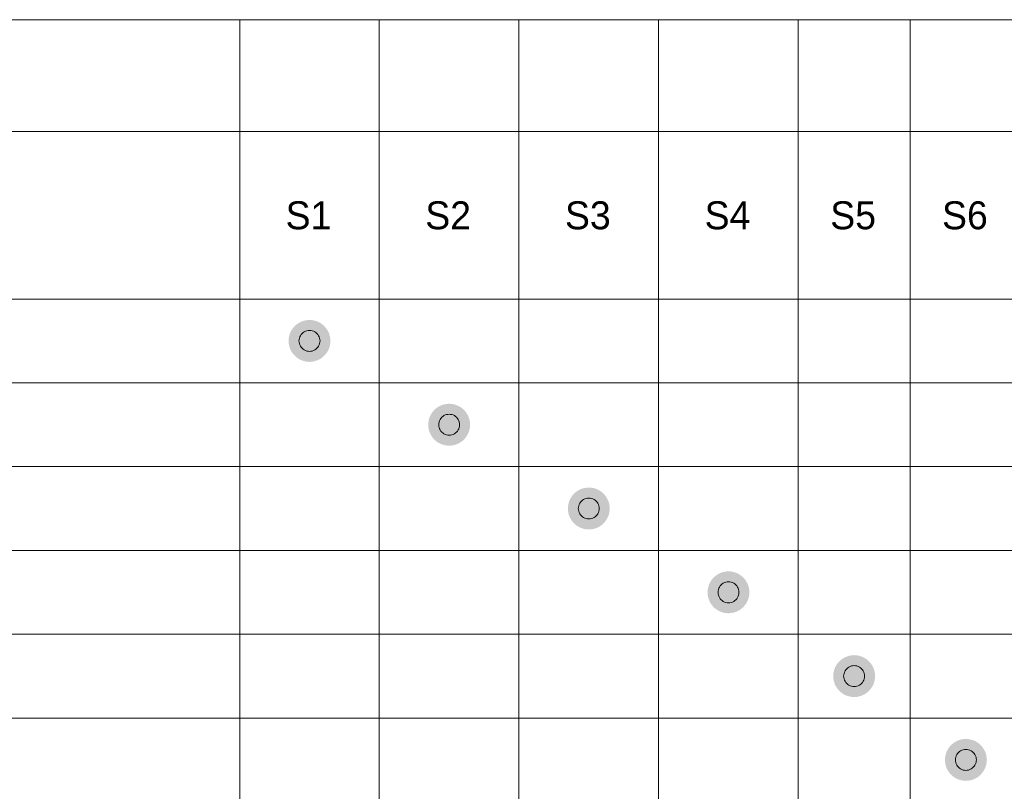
# Model space of a CAD drawing. Header units: millimetres. Extents: x 0 to 203, y 0 to 47.
# Tile 103 of 196: x 84.35 to 90.23, y 25.97 to 30.58. Entities that reach past the tile are written whole.
import ezdxf

# ---------------------------------------------------------------- set-up
doc = ezdxf.new("R2010")
doc.units = ezdxf.units.MM
for name, color, linetype in [('PDF_Geomertry', 7, 'Continuous'), ('PDF_Solid Fills', 7, 'Continuous'), ('PDF_Text', 7, 'Continuous')]:
    doc.layers.add(name, color=color, linetype=linetype)
doc.styles.add('PDF Arial', font='txt')

msp = doc.modelspace()

# ---------------------------------------------------------------- hatches: boundary and pattern name
at = {"layer": 'PDF_Solid Fills', "transparency": 33554559}
for points in [[(86.0806, 28.6605), (85.9923, 28.7492), (86.0046, 28.76)], [(86.0806, 28.6605), (86.0046, 28.76), (86.0178, 28.7688)], [(86.0806, 28.6605), (86.0178, 28.7688), (86.0325, 28.7762)], [(86.0806, 28.6605), (86.0325, 28.7762), (86.0482, 28.7815)], [(86.0806, 28.6605), (86.0482, 28.7815), (86.0645, 28.7845)], [(86.0806, 28.6605), (86.0645, 28.7845), (86.0806, 28.7855)], [(86.0806, 28.6605), (86.0806, 28.7855), (86.0969, 28.7845)], [(86.0806, 28.6605), (86.0969, 28.7845), (86.1129, 28.7815)], [(86.0806, 28.6605), (86.1129, 28.7815), (86.1286, 28.7762)], [(86.0806, 28.6605), (86.1286, 28.7762), (86.1434, 28.7688)], [(86.0806, 28.6605), (86.1434, 28.7688), (86.1567, 28.76)], [(86.0806, 28.6605), (86.1567, 28.76), (86.1689, 28.7492)], [(86.0806, 28.6605), (85.9599, 28.6929), (85.9648, 28.7086)], [(86.0806, 28.6605), (85.9648, 28.7086), (85.9723, 28.7233)], [(86.0806, 28.6605), (85.9723, 28.7233), (85.9815, 28.7364)], [(86.0806, 28.6605), (85.9815, 28.7364), (85.9923, 28.7492)], [(86.0806, 28.6605), (86.1689, 28.7492), (86.1796, 28.7364)], [(86.0806, 28.6605), (86.1796, 28.7364), (86.1891, 28.7233)], [(86.0806, 28.6605), (86.1891, 28.7233), (86.1963, 28.7086)], [(86.0806, 28.6605), (86.1963, 28.7086), (86.2012, 28.6929)], [(86.0806, 28.6605), (85.9556, 28.6605), (85.9566, 28.6766)], [(86.0806, 28.6605), (85.9566, 28.6442), (85.9556, 28.6605)], [(86.0806, 28.6605), (85.9566, 28.6766), (85.9599, 28.6929)], [(86.0806, 28.6605), (85.9599, 28.6281), (85.9566, 28.6442)], [(86.0806, 28.6605), (85.9648, 28.6128), (85.9599, 28.6281)], [(86.0806, 28.6605), (85.9723, 28.5981), (85.9648, 28.6128)], [(86.0806, 28.6605), (85.9815, 28.5844), (85.9723, 28.5981)], [(86.0806, 28.6605), (85.9923, 28.5722), (85.9815, 28.5844)], [(86.0806, 28.6605), (86.0046, 28.5614), (85.9923, 28.5722)], [(86.0806, 28.6605), (86.0178, 28.552), (86.0046, 28.5614)], [(86.0806, 28.6605), (86.0325, 28.5451), (86.0178, 28.552)], [(86.0806, 28.6605), (86.0482, 28.5398), (86.0325, 28.5451)], [(86.0806, 28.6605), (86.0645, 28.5363), (86.0482, 28.5398)], [(86.0806, 28.6605), (86.0806, 28.5353), (86.0645, 28.5363)], [(86.0806, 28.6605), (86.2012, 28.6929), (86.2048, 28.6766)], [(86.0806, 28.6605), (86.2048, 28.6766), (86.2057, 28.6605)], [(86.0806, 28.6605), (86.0969, 28.5363), (86.0806, 28.5353)], [(86.0806, 28.6605), (86.1129, 28.5398), (86.0969, 28.5363)], [(86.0806, 28.6605), (86.1286, 28.5451), (86.1129, 28.5398)], [(86.0806, 28.6605), (86.1434, 28.552), (86.1286, 28.5451)], [(86.0806, 28.6605), (86.1567, 28.5614), (86.1434, 28.552)], [(86.0806, 28.6605), (86.1689, 28.5722), (86.1567, 28.5614)], [(86.0806, 28.6605), (86.1796, 28.5844), (86.1689, 28.5722)], [(86.0806, 28.6605), (86.1891, 28.5981), (86.1796, 28.5844)], [(86.0806, 28.6605), (86.1963, 28.6128), (86.1891, 28.5981)], [(86.0806, 28.6605), (86.2012, 28.6281), (86.1963, 28.6128)], [(86.0806, 28.6605), (86.2048, 28.6442), (86.2012, 28.6281)], [(86.0806, 28.6605), (86.2057, 28.6605), (86.2048, 28.6442)], [(86.915, 28.1602), (86.8065, 28.2224), (86.8153, 28.2361)], [(86.915, 28.1602), (86.8153, 28.2361), (86.8261, 28.2485)], [(86.915, 28.1602), (86.8261, 28.2485), (86.8385, 28.2593)], [(86.915, 28.1602), (86.8385, 28.2593), (86.8522, 28.2685)], [(86.915, 28.1602), (86.8522, 28.2685), (86.8669, 28.2754)], [(86.915, 28.1602), (86.8669, 28.2754), (86.8826, 28.2809)], [(86.915, 28.1602), (86.8826, 28.2809), (86.8983, 28.2842)], [(86.915, 28.1602), (86.8983, 28.2842), (86.915, 28.2852)], [(86.915, 28.1602), (86.915, 28.2852), (86.9311, 28.2842)], [(86.915, 28.1602), (86.9311, 28.2842), (86.9474, 28.2809)], [(86.915, 28.1602), (86.9474, 28.2809), (86.9625, 28.2754)], [(86.915, 28.1602), (86.9625, 28.2754), (86.9772, 28.2685)], [(86.915, 28.1602), (86.9772, 28.2685), (86.9909, 28.2593)], [(86.915, 28.1602), (86.9909, 28.2593), (87.0033, 28.2485)], [(86.915, 28.1602), (87.0033, 28.2485), (87.0141, 28.2361)], [(86.915, 28.1602), (87.0141, 28.2361), (87.0233, 28.2224)], [(86.915, 28.1602), (86.7898, 28.1602), (86.7908, 28.1763)], [(86.915, 28.1602), (86.7908, 28.1763), (86.7937, 28.1926)], [(86.915, 28.1602), (86.7937, 28.1926), (86.7992, 28.2077)], [(86.915, 28.1602), (86.7992, 28.2077), (86.8065, 28.2224)], [(86.915, 28.1602), (87.0233, 28.2224), (87.0301, 28.2077)], [(86.915, 28.1602), (87.0301, 28.2077), (87.0356, 28.1926)], [(86.915, 28.1602), (87.0356, 28.1926), (87.039, 28.1763)], [(86.915, 28.1602), (87.039, 28.1763), (87.04, 28.1602)], [(86.915, 28.1602), (86.7908, 28.1435), (86.7898, 28.1602)], [(86.915, 28.1602), (86.7937, 28.1278), (86.7908, 28.1435)], [(86.915, 28.1602), (86.7992, 28.1121), (86.7937, 28.1278)], [(86.915, 28.1602), (86.8065, 28.0974), (86.7992, 28.1121)], [(86.915, 28.1602), (86.8153, 28.0837), (86.8065, 28.0974)], [(86.915, 28.1602), (86.8261, 28.0713), (86.8153, 28.0837)], [(86.915, 28.1602), (86.8385, 28.0605), (86.8261, 28.0713)], [(86.915, 28.1602), (86.8522, 28.0517), (86.8385, 28.0605)], [(86.915, 28.1602), (86.8669, 28.0444), (86.8522, 28.0517)], [(86.915, 28.1602), (86.8826, 28.0389), (86.8669, 28.0444)], [(86.915, 28.1602), (86.8983, 28.036), (86.8826, 28.0389)], [(86.915, 28.1602), (86.915, 28.035), (86.8983, 28.036)], [(86.915, 28.1602), (86.9311, 28.036), (86.915, 28.035)], [(86.915, 28.1602), (86.9474, 28.0389), (86.9311, 28.036)], [(86.915, 28.1602), (86.9625, 28.0444), (86.9474, 28.0389)], [(86.915, 28.1602), (86.9772, 28.0517), (86.9625, 28.0444)], [(86.915, 28.1602), (86.9909, 28.0605), (86.9772, 28.0517)], [(86.915, 28.1602), (87.0033, 28.0713), (86.9909, 28.0605)], [(86.915, 28.1602), (87.0141, 28.0837), (87.0033, 28.0713)], [(86.915, 28.1602), (87.0233, 28.0974), (87.0141, 28.0837)], [(86.915, 28.1602), (87.0301, 28.1121), (87.0233, 28.0974)], [(86.915, 28.1602), (87.0356, 28.1278), (87.0301, 28.1121)], [(86.915, 28.1602), (87.039, 28.1435), (87.0356, 28.1278)], [(86.915, 28.1602), (87.04, 28.1602), (87.039, 28.1435)], [(87.7492, 27.6593), (87.6727, 27.759), (87.6864, 27.7678)], [(87.7492, 27.6593), (87.6864, 27.7678), (87.7011, 27.7751)], [(87.7492, 27.6593), (87.7011, 27.7751), (87.7164, 27.7806)], [(87.7492, 27.6593), (87.7164, 27.7806), (87.7325, 27.7835)], [(87.7492, 27.6593), (87.7325, 27.7835), (87.7492, 27.7845)], [(87.7492, 27.6593), (87.7492, 27.7845), (87.7655, 27.7835)], [(87.7492, 27.6593), (87.7655, 27.7835), (87.7816, 27.7806)], [(87.7492, 27.6593), (87.7816, 27.7806), (87.7969, 27.7751)], [(87.7492, 27.6593), (87.7969, 27.7751), (87.8116, 27.7678)], [(87.7492, 27.6593), (87.8116, 27.7678), (87.8253, 27.759)], [(87.7492, 27.6593), (87.6281, 27.6917), (87.6334, 27.7074)], [(87.7492, 27.6593), (87.6334, 27.7074), (87.6409, 27.7221)], [(87.7492, 27.6593), (87.6409, 27.7221), (87.6497, 27.7358)], [(87.7492, 27.6593), (87.6497, 27.7358), (87.6605, 27.7482)], [(87.7492, 27.6593), (87.6605, 27.7482), (87.6727, 27.759)], [(87.7492, 27.6593), (87.8253, 27.759), (87.8375, 27.7482)], [(87.7492, 27.6593), (87.8375, 27.7482), (87.8483, 27.7358)], [(87.7492, 27.6593), (87.8483, 27.7358), (87.8571, 27.7221)], [(87.7492, 27.6593), (87.8571, 27.7221), (87.8646, 27.7074)], [(87.7492, 27.6593), (87.8646, 27.7074), (87.8699, 27.6917)], [(87.7492, 27.6593), (87.6236, 27.6593), (87.6252, 27.676)], [(87.7492, 27.6593), (87.6252, 27.6432), (87.6236, 27.6593)], [(87.7492, 27.6593), (87.6252, 27.676), (87.6281, 27.6917)], [(87.7492, 27.6593), (87.6281, 27.6269), (87.6252, 27.6432)], [(87.7492, 27.6593), (87.6334, 27.6118), (87.6281, 27.6269)], [(87.7492, 27.6593), (87.6409, 27.5971), (87.6334, 27.6118)], [(87.7492, 27.6593), (87.6497, 27.5834), (87.6409, 27.5971)], [(87.7492, 27.6593), (87.6605, 27.571), (87.6497, 27.5834)], [(87.7492, 27.6593), (87.6727, 27.5602), (87.6605, 27.571)], [(87.7492, 27.6593), (87.6864, 27.551), (87.6727, 27.5602)], [(87.7492, 27.6593), (87.7011, 27.5441), (87.6864, 27.551)], [(87.7492, 27.6593), (87.7164, 27.5387), (87.7011, 27.5441)], [(87.7492, 27.6593), (87.7325, 27.5353), (87.7164, 27.5387)], [(87.7492, 27.6593), (87.7492, 27.5343), (87.7325, 27.5353)], [(87.7492, 27.6593), (87.8699, 27.6917), (87.8728, 27.676)], [(87.7492, 27.6593), (87.8728, 27.676), (87.8744, 27.6593)], [(87.7492, 27.6593), (87.7655, 27.5353), (87.7492, 27.5343)], [(87.7492, 27.6593), (87.7816, 27.5387), (87.7655, 27.5353)], [(87.7492, 27.6593), (87.7969, 27.5441), (87.7816, 27.5387)], [(87.7492, 27.6593), (87.8116, 27.551), (87.7969, 27.5441)], [(87.7492, 27.6593), (87.8253, 27.5602), (87.8116, 27.551)], [(87.7492, 27.6593), (87.8375, 27.571), (87.8253, 27.5602)], [(87.7492, 27.6593), (87.8483, 27.5834), (87.8375, 27.571)], [(87.7492, 27.6593), (87.8571, 27.5971), (87.8483, 27.5834)], [(87.7492, 27.6593), (87.8646, 27.6118), (87.8571, 27.5971)], [(87.7492, 27.6593), (87.8699, 27.6269), (87.8646, 27.6118)], [(87.7492, 27.6593), (87.8728, 27.6432), (87.8699, 27.6269)], [(87.7492, 27.6593), (87.8744, 27.6593), (87.8728, 27.6432)], [(88.583, 27.159), (88.4747, 27.2214), (88.4839, 27.2351)], [(88.583, 27.159), (88.4839, 27.2351), (88.4947, 27.2473)], [(88.583, 27.159), (88.4947, 27.2473), (88.5071, 27.2581)], [(88.583, 27.159), (88.5071, 27.2581), (88.5208, 27.2675)], [(88.583, 27.159), (88.5208, 27.2675), (88.5355, 27.2748)], [(88.583, 27.159), (88.5355, 27.2748), (88.5506, 27.2797)], [(88.583, 27.159), (88.5506, 27.2797), (88.5669, 27.2832)], [(88.583, 27.159), (88.5669, 27.2832), (88.583, 27.2842)], [(88.583, 27.159), (88.583, 27.2842), (88.5997, 27.2832)], [(88.583, 27.159), (88.5997, 27.2832), (88.6154, 27.2797)], [(88.583, 27.159), (88.6154, 27.2797), (88.6311, 27.2748)], [(88.583, 27.159), (88.6311, 27.2748), (88.6458, 27.2675)], [(88.583, 27.159), (88.6458, 27.2675), (88.6595, 27.2581)], [(88.583, 27.159), (88.6595, 27.2581), (88.6719, 27.2473)], [(88.583, 27.159), (88.6719, 27.2473), (88.6827, 27.2351)], [(88.583, 27.159), (88.6827, 27.2351), (88.6915, 27.2214)], [(88.583, 27.159), (88.458, 27.159), (88.459, 27.1753)], [(88.583, 27.159), (88.459, 27.1753), (88.4624, 27.1914)], [(88.583, 27.159), (88.4624, 27.1914), (88.4679, 27.2067)], [(88.583, 27.159), (88.4679, 27.2067), (88.4747, 27.2214)], [(88.583, 27.159), (88.6915, 27.2214), (88.6988, 27.2067)], [(88.583, 27.159), (88.6988, 27.2067), (88.7043, 27.1914)], [(88.583, 27.159), (88.7043, 27.1914), (88.7072, 27.1753)], [(88.583, 27.159), (88.7072, 27.1753), (88.7082, 27.159)], [(88.583, 27.159), (88.459, 27.1429), (88.458, 27.159)], [(88.583, 27.159), (88.4624, 27.1266), (88.459, 27.1429)], [(88.583, 27.159), (88.4679, 27.111), (88.4624, 27.1266)], [(88.583, 27.159), (88.4747, 27.0962), (88.4679, 27.111)], [(88.583, 27.159), (88.4839, 27.0831), (88.4747, 27.0962)], [(88.583, 27.159), (88.4947, 27.0703), (88.4839, 27.0831)], [(88.583, 27.159), (88.5071, 27.0595), (88.4947, 27.0703)], [(88.583, 27.159), (88.5208, 27.0507), (88.5071, 27.0595)], [(88.583, 27.159), (88.5355, 27.0433), (88.5208, 27.0507)], [(88.583, 27.159), (88.5506, 27.038), (88.5355, 27.0433)], [(88.583, 27.159), (88.5669, 27.035), (88.5506, 27.038)], [(88.583, 27.159), (88.583, 27.034), (88.5669, 27.035)], [(88.583, 27.159), (88.5997, 27.035), (88.583, 27.034)], [(88.583, 27.159), (88.6154, 27.038), (88.5997, 27.035)], [(88.583, 27.159), (88.6311, 27.0433), (88.6154, 27.038)], [(88.583, 27.159), (88.6458, 27.0507), (88.6311, 27.0433)], [(88.583, 27.159), (88.6595, 27.0595), (88.6458, 27.0507)], [(88.583, 27.159), (88.6719, 27.0703), (88.6595, 27.0595)], [(88.583, 27.159), (88.6827, 27.0831), (88.6719, 27.0703)], [(88.583, 27.159), (88.6915, 27.0962), (88.6827, 27.0831)], [(88.583, 27.159), (88.6988, 27.111), (88.6915, 27.0962)], [(88.583, 27.159), (88.7043, 27.1266), (88.6988, 27.111)], [(88.583, 27.159), (88.7072, 27.1429), (88.7043, 27.1266)], [(88.583, 27.159), (88.7082, 27.159), (88.7072, 27.1429)], [(89.334, 26.6583), (89.2579, 26.7578), (89.2713, 26.7666)], [(89.334, 26.6583), (89.2713, 26.7666), (89.286, 26.7741)], [(89.334, 26.6583), (89.286, 26.7741), (89.3017, 26.7794)], [(89.334, 26.6583), (89.3017, 26.7794), (89.3178, 26.7823)], [(89.334, 26.6583), (89.3178, 26.7823), (89.334, 26.7839)], [(89.334, 26.6583), (89.334, 26.7839), (89.3501, 26.7823)], [(89.334, 26.6583), (89.3501, 26.7823), (89.3664, 26.7794)], [(89.334, 26.6583), (89.3664, 26.7794), (89.3821, 26.7741)], [(89.334, 26.6583), (89.3821, 26.7741), (89.3962, 26.7666)], [(89.334, 26.6583), (89.3962, 26.7666), (89.41, 26.7578)], [(89.334, 26.6583), (89.2134, 26.6907), (89.2183, 26.7064)], [(89.334, 26.6583), (89.2183, 26.7064), (89.2256, 26.7211)], [(89.334, 26.6583), (89.2256, 26.7211), (89.235, 26.7349)], [(89.334, 26.6583), (89.235, 26.7349), (89.2458, 26.747)], [(89.334, 26.6583), (89.2458, 26.747), (89.2579, 26.7578)], [(89.334, 26.6583), (89.41, 26.7578), (89.4223, 26.747)], [(89.334, 26.6583), (89.4223, 26.747), (89.4331, 26.7349)], [(89.334, 26.6583), (89.4331, 26.7349), (89.4423, 26.7211)], [(89.334, 26.6583), (89.4423, 26.7211), (89.4498, 26.7064)], [(89.334, 26.6583), (89.4498, 26.7064), (89.4547, 26.6907)], [(89.334, 26.6583), (89.2089, 26.6583), (89.2099, 26.675)], [(89.334, 26.6583), (89.2099, 26.6421), (89.2089, 26.6583)], [(89.334, 26.6583), (89.2099, 26.675), (89.2134, 26.6907)], [(89.334, 26.6583), (89.2134, 26.626), (89.2099, 26.6421)], [(89.334, 26.6583), (89.2183, 26.6107), (89.2134, 26.626)], [(89.334, 26.6583), (89.2256, 26.5959), (89.2183, 26.6107)], [(89.334, 26.6583), (89.235, 26.5822), (89.2256, 26.5959)], [(89.334, 26.6583), (89.2458, 26.57), (89.235, 26.5822)], [(89.334, 26.6583), (89.2579, 26.5593), (89.2458, 26.57)], [(89.334, 26.6583), (89.2713, 26.5498), (89.2579, 26.5593)], [(89.334, 26.6583), (89.286, 26.543), (89.2713, 26.5498)], [(89.334, 26.6583), (89.3017, 26.5377), (89.286, 26.543)], [(89.334, 26.6583), (89.3178, 26.5341), (89.3017, 26.5377)], [(89.334, 26.6583), (89.334, 26.5332), (89.3178, 26.5341)], [(89.334, 26.6583), (89.4547, 26.6907), (89.458, 26.675)], [(89.334, 26.6583), (89.458, 26.675), (89.459, 26.6583)], [(89.334, 26.6583), (89.3501, 26.5341), (89.334, 26.5332)], [(89.334, 26.6583), (89.3664, 26.5377), (89.3501, 26.5341)], [(89.334, 26.6583), (89.3821, 26.543), (89.3664, 26.5377)], [(89.334, 26.6583), (89.3962, 26.5498), (89.3821, 26.543)], [(89.334, 26.6583), (89.41, 26.5593), (89.3962, 26.5498)], [(89.334, 26.6583), (89.4223, 26.57), (89.41, 26.5593)], [(89.334, 26.6583), (89.4331, 26.5822), (89.4223, 26.57)], [(89.334, 26.6583), (89.4423, 26.5959), (89.4331, 26.5822)], [(89.334, 26.6583), (89.4498, 26.6107), (89.4423, 26.5959)], [(89.334, 26.6583), (89.4547, 26.626), (89.4498, 26.6107)], [(89.334, 26.6583), (89.458, 26.6421), (89.4547, 26.626)], [(89.334, 26.6583), (89.459, 26.6583), (89.458, 26.6421)], [(90.0015, 26.158), (89.8932, 26.2208), (89.902, 26.234)], [(90.0015, 26.158), (89.902, 26.234), (89.9128, 26.2463)], [(90.0015, 26.158), (89.9128, 26.2463), (89.925, 26.2571)], [(90.0015, 26.158), (89.925, 26.2571), (89.9387, 26.2663)], [(90.0015, 26.158), (89.9387, 26.2663), (89.9534, 26.2738)], [(90.0015, 26.158), (89.9534, 26.2738), (89.9691, 26.2787)], [(90.0015, 26.158), (89.9691, 26.2787), (89.9848, 26.282)], [(90.0015, 26.158), (89.9848, 26.282), (90.0015, 26.283)], [(90.0015, 26.158), (90.0015, 26.283), (90.0178, 26.282)], [(90.0015, 26.158), (90.0178, 26.282), (90.0339, 26.2787)], [(90.0015, 26.158), (90.0339, 26.2787), (90.0492, 26.2738)], [(90.0015, 26.158), (90.0492, 26.2738), (90.0639, 26.2663)], [(90.0015, 26.158), (90.0639, 26.2663), (90.0776, 26.2571)], [(90.0015, 26.158), (90.0776, 26.2571), (90.0898, 26.2463)], [(90.0015, 26.158), (90.0898, 26.2463), (90.1006, 26.234)], [(90.0015, 26.158), (90.1006, 26.234), (90.1094, 26.2208)], [(90.0015, 26.158), (89.8759, 26.158), (89.8775, 26.1741)], [(90.0015, 26.158), (89.8775, 26.1741), (89.8804, 26.1904)], [(90.0015, 26.158), (89.8804, 26.1904), (89.8857, 26.2061)], [(90.0015, 26.158), (89.8857, 26.2061), (89.8932, 26.2208)], [(90.0015, 26.158), (90.1094, 26.2208), (90.1169, 26.2061)], [(90.0015, 26.158), (90.1169, 26.2061), (90.1222, 26.1904)], [(90.0015, 26.158), (90.1222, 26.1904), (90.1251, 26.1741)], [(90.0015, 26.158), (90.1251, 26.1741), (90.1267, 26.158)], [(90.0015, 26.158), (89.8775, 26.1418), (89.8759, 26.158)], [(90.0015, 26.158), (89.8804, 26.1257), (89.8775, 26.1418)], [(90.0015, 26.158), (89.8857, 26.11), (89.8804, 26.1257)], [(90.0015, 26.158), (89.8932, 26.0953), (89.8857, 26.11)], [(90.0015, 26.158), (89.902, 26.0819), (89.8932, 26.0953)], [(90.0015, 26.158), (89.9128, 26.0698), (89.902, 26.0819)], [(90.0015, 26.158), (89.925, 26.059), (89.9128, 26.0698)], [(90.0015, 26.158), (89.9387, 26.0495), (89.925, 26.059)], [(90.0015, 26.158), (89.9534, 26.0423), (89.9387, 26.0495)], [(90.0015, 26.158), (89.9691, 26.0374), (89.9534, 26.0423)], [(90.0015, 26.158), (89.9848, 26.0339), (89.9691, 26.0374)], [(90.0015, 26.158), (90.0015, 26.0329), (89.9848, 26.0339)], [(90.0015, 26.158), (90.0178, 26.0339), (90.0015, 26.0329)], [(90.0015, 26.158), (90.0339, 26.0374), (90.0178, 26.0339)], [(90.0015, 26.158), (90.0492, 26.0423), (90.0339, 26.0374)], [(90.0015, 26.158), (90.0639, 26.0495), (90.0492, 26.0423)], [(90.0015, 26.158), (90.0776, 26.059), (90.0639, 26.0495)], [(90.0015, 26.158), (90.0898, 26.0698), (90.0776, 26.059)], [(90.0015, 26.158), (90.1006, 26.0819), (90.0898, 26.0698)], [(90.0015, 26.158), (90.1094, 26.0953), (90.1006, 26.0819)], [(90.0015, 26.158), (90.1169, 26.11), (90.1094, 26.0953)], [(90.0015, 26.158), (90.1222, 26.1257), (90.1169, 26.11)], [(90.0015, 26.158), (90.1251, 26.1418), (90.1222, 26.1257)], [(90.0015, 26.158), (90.1267, 26.158), (90.1251, 26.1418)]]:
    msp.add_hatch(color=256, dxfattribs=at).paths.add_polyline_path(points)

# ---------------------------------------------------------------- linework, layer by layer
at = {"layer": 'PDF_Geomertry', "lineweight": 15}
msp.add_lwpolyline([(76.2091, 12.3941), (116.4176, 12.3941), (116.4176, 30.5793), (76.2091, 30.5793), (76.2091, 12.3941)], close=True, dxfattribs=at)
for points in [[(85.6637, 12.3941), (85.6637, 30.5793)], [(86.4975, 12.3941), (86.4975, 30.5793)], [(87.3319, 12.3941), (87.3319, 30.5793)], [(88.1661, 12.3941), (88.1661, 30.5793)], [(89.0005, 12.3941), (89.0005, 30.5793)], [(89.6676, 12.3941), (89.6676, 30.5793)], [(76.2091, 29.9116), (116.4176, 29.9116)], [(76.2091, 28.9106), (116.4176, 28.9106)], [(76.2091, 28.4103), (116.4176, 28.4103)], [(76.2091, 27.9101), (116.4176, 27.9101)], [(76.2091, 27.4092), (116.4176, 27.4092)], [(76.2091, 26.9089), (116.4176, 26.9089)], [(76.2091, 26.4082), (116.4176, 26.4082)]]:
    msp.add_lwpolyline(points, dxfattribs=at)
at = {"layer": 'PDF_Geomertry', "lineweight": 0}
for points in [[(86.0178, 28.6605), (86.0188, 28.6526), (86.0203, 28.6442), (86.0227, 28.6364), (86.0266, 28.6291), (86.0311, 28.6226), (86.0364, 28.6163), (86.0423, 28.6109), (86.0492, 28.6065), (86.0566, 28.6026), (86.0645, 28.6001), (86.0723, 28.5987), (86.0806, 28.5981), (86.089, 28.5987), (86.0969, 28.6001), (86.1047, 28.6026), (86.112, 28.6065), (86.1188, 28.6109), (86.1247, 28.6163), (86.1302, 28.6226), (86.1345, 28.6291), (86.1384, 28.6364), (86.141, 28.6442), (86.1424, 28.6526), (86.1434, 28.6605), (86.1424, 28.6687), (86.141, 28.6766), (86.1384, 28.6844), (86.1345, 28.6919), (86.1302, 28.6987), (86.1247, 28.7046), (86.1188, 28.7099), (86.112, 28.7148), (86.1047, 28.7184), (86.0969, 28.7207), (86.089, 28.7227), (86.0806, 28.7233), (86.0723, 28.7227), (86.0645, 28.7207), (86.0566, 28.7184), (86.0492, 28.7148), (86.0423, 28.7099), (86.0364, 28.7046), (86.0311, 28.6987), (86.0266, 28.6919), (86.0227, 28.6844), (86.0203, 28.6766), (86.0188, 28.6687), (86.0178, 28.6605)], [(86.8522, 28.1602), (86.8526, 28.1518), (86.8546, 28.1439), (86.8571, 28.1361), (86.8604, 28.1288), (86.8653, 28.1219), (86.8708, 28.1161), (86.8767, 28.1106), (86.8836, 28.1057), (86.8908, 28.1023), (86.8987, 28.0998), (86.9065, 28.0978), (86.915, 28.0974), (86.9228, 28.0978), (86.9311, 28.0998), (86.9389, 28.1023), (86.9464, 28.1057), (86.9526, 28.1106), (86.9591, 28.1161), (86.9644, 28.1219), (86.9689, 28.1288), (86.9729, 28.1361), (86.9752, 28.1439), (86.9768, 28.1518), (86.9772, 28.1602), (86.9768, 28.168), (86.9752, 28.1763), (86.9729, 28.1841), (86.9689, 28.1916), (86.9644, 28.1979), (86.9591, 28.2043), (86.9526, 28.2096), (86.9464, 28.2142), (86.9389, 28.2181), (86.9311, 28.2204), (86.9228, 28.222), (86.915, 28.2224), (86.9065, 28.222), (86.8987, 28.2204), (86.8908, 28.2181), (86.8836, 28.2142), (86.8767, 28.2096), (86.8708, 28.2043), (86.8653, 28.1979), (86.8604, 28.1916), (86.8571, 28.1841), (86.8546, 28.1763), (86.8526, 28.168), (86.8522, 28.1602)], [(87.6864, 27.6593), (87.687, 27.6515), (87.6884, 27.6432), (87.6913, 27.6354), (87.6949, 27.6285), (87.6992, 27.6216), (87.7047, 27.6152), (87.7109, 27.6099), (87.7178, 27.6054), (87.7253, 27.6014), (87.7325, 27.5991), (87.741, 27.5975), (87.7492, 27.5971), (87.757, 27.5975), (87.7655, 27.5991), (87.7727, 27.6014), (87.7802, 27.6054), (87.7871, 27.6099), (87.7933, 27.6152), (87.7988, 27.6216), (87.8031, 27.6285), (87.8067, 27.6354), (87.8096, 27.6432), (87.811, 27.6515), (87.8116, 27.6593), (87.811, 27.6677), (87.8096, 27.6756), (87.8067, 27.6834), (87.8031, 27.6907), (87.7988, 27.6976), (87.7933, 27.704), (87.7871, 27.7093), (87.7802, 27.7139), (87.7727, 27.7172), (87.7655, 27.7201), (87.757, 27.7217), (87.7492, 27.7221), (87.741, 27.7217), (87.7325, 27.7201), (87.7253, 27.7172), (87.7178, 27.7139), (87.7109, 27.7093), (87.7047, 27.704), (87.6992, 27.6976), (87.6949, 27.6907), (87.6913, 27.6834), (87.6884, 27.6756), (87.687, 27.6677), (87.6864, 27.6593)], [(88.5208, 27.159), (88.5212, 27.1508), (88.5228, 27.1429), (88.5251, 27.1351), (88.5291, 27.1276), (88.5336, 27.1208), (88.5389, 27.1149), (88.5453, 27.1096), (88.5516, 27.1047), (88.5591, 27.1011), (88.5669, 27.0988), (88.5752, 27.0968), (88.583, 27.0962), (88.5915, 27.0968), (88.5993, 27.0988), (88.6071, 27.1011), (88.6144, 27.1047), (88.6213, 27.1096), (88.6272, 27.1149), (88.6327, 27.1208), (88.6376, 27.1276), (88.6409, 27.1351), (88.6434, 27.1429), (88.6454, 27.1508), (88.6458, 27.159), (88.6454, 27.1675), (88.6434, 27.1753), (88.6409, 27.1832), (88.6376, 27.1904), (88.6327, 27.1973), (88.6272, 27.2032), (88.6213, 27.2087), (88.6144, 27.213), (88.6071, 27.2169), (88.5993, 27.2194), (88.5915, 27.2208), (88.583, 27.2214), (88.5752, 27.2208), (88.5669, 27.2194), (88.5591, 27.2169), (88.5516, 27.213), (88.5453, 27.2087), (88.5389, 27.2032), (88.5336, 27.1973), (88.5291, 27.1904), (88.5251, 27.1832), (88.5228, 27.1753), (88.5212, 27.1675), (88.5208, 27.159)], [(89.2713, 26.6583), (89.2717, 26.6505), (89.2736, 26.6421), (89.2762, 26.6348), (89.2795, 26.6273), (89.2844, 26.6205), (89.2899, 26.6142), (89.2958, 26.6087), (89.3027, 26.6044), (89.3099, 26.6008), (89.3178, 26.5979), (89.3256, 26.5965), (89.334, 26.5959), (89.3423, 26.5965), (89.3501, 26.5979), (89.358, 26.6008), (89.3654, 26.6044), (89.3723, 26.6087), (89.3782, 26.6142), (89.3835, 26.6205), (89.388, 26.6273), (89.3919, 26.6348), (89.3943, 26.6421), (89.3958, 26.6505), (89.3962, 26.6583), (89.3958, 26.6666), (89.3943, 26.6744), (89.3919, 26.6823), (89.388, 26.6897), (89.3835, 26.6966), (89.3782, 26.7029), (89.3723, 26.7084), (89.3654, 26.7127), (89.358, 26.7162), (89.3501, 26.7192), (89.3423, 26.7205), (89.334, 26.7211), (89.3256, 26.7205), (89.3178, 26.7192), (89.3099, 26.7162), (89.3027, 26.7127), (89.2958, 26.7084), (89.2899, 26.7029), (89.2844, 26.6966), (89.2795, 26.6897), (89.2762, 26.6823), (89.2736, 26.6744), (89.2717, 26.6666), (89.2713, 26.6583)], [(89.9387, 26.158), (89.9393, 26.1496), (89.9407, 26.1418), (89.9436, 26.1339), (89.9472, 26.1267), (89.9515, 26.1198), (89.957, 26.1139), (89.9632, 26.1084), (89.9701, 26.1041), (89.9776, 26.1002), (89.9854, 26.0976), (89.9933, 26.0962), (90.0015, 26.0953), (90.0093, 26.0962), (90.0178, 26.0976), (90.025, 26.1002), (90.0325, 26.1041), (90.0394, 26.1084), (90.0456, 26.1139), (90.0511, 26.1198), (90.0555, 26.1267), (90.059, 26.1339), (90.0619, 26.1418), (90.0633, 26.1496), (90.0639, 26.158), (90.0633, 26.1663), (90.0619, 26.1741), (90.059, 26.182), (90.0555, 26.1894), (90.0511, 26.1963), (90.0456, 26.2022), (90.0394, 26.2075), (90.0325, 26.212), (90.025, 26.2159), (90.0178, 26.2183), (90.0093, 26.2198), (90.0015, 26.2208), (89.9933, 26.2198), (89.9854, 26.2183), (89.9776, 26.2159), (89.9701, 26.212), (89.9632, 26.2075), (89.957, 26.2022), (89.9515, 26.1963), (89.9472, 26.1894), (89.9436, 26.182), (89.9407, 26.1741), (89.9393, 26.1663), (89.9387, 26.158)]]:
    msp.add_lwpolyline(points, close=True, dxfattribs=at)

# ---------------------------------------------------------------- texts
at = {"layer": 'PDF_Text', "char_height": 0.16698, "attachment_point": 7, "style": 'PDF Arial'}
for s, insert in [('S1', (85.9379, 29.3251)), ('S2', (86.7722, 29.3251)), ('S3', (87.6066, 29.325)), ('S4', (88.4408, 29.3251)), ('S5', (89.1912, 29.3251)), ('S6', (89.8589, 29.3251))]:
    msp.add_mtext(s, dxfattribs=dict(at, insert=insert))

doc.saveas('drawing.dxf')
